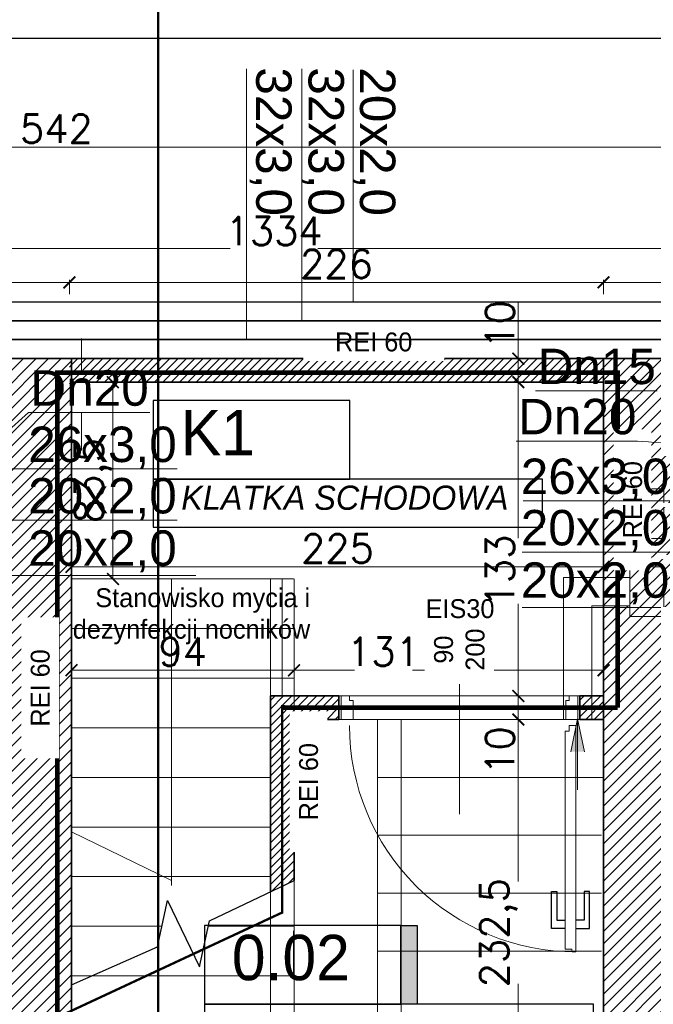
# Model space of a CAD drawing. Header units: millimetres. Extents: x -740 to 33545, y -26688 to 22494.
# Tile 133 of 256: x 10258 to 10526, y 10129 to 10546. Entities that reach past the tile are written whole.
import ezdxf
from ezdxf.lldxf.tags import DXFTag

# ---------------------------------------------------------------- set-up
doc = ezdxf.new("R2010")
doc.units = ezdxf.units.MM
doc.header["$MEASUREMENT"] = 0
doc.linetypes.add('ACAD_ISO10W100', pattern=[18, 12, -3, 0, -3])
doc.layers.get('Defpoints').update_dxf_attribs({"color": 252})
for name, color, linetype, lineweight in [('_IS_EKO_Cyrkulacja', 6, 'Continuous', 30), ('_IS_EKO_opis', 7, 'Continuous', 18), ('_IS_EKO_W_Ciepła', 1, 'Continuous', 35), ('_IS_EKO_W_hydrantowa', 96, 'Continuous', 30), ('_IS_EKO_woda_zimna', 5, 'Continuous', 35), ('A_istniejące ściany', 252, 'Continuous', 35), ('A_l.przerywana', 252, 'ICAD_ISO03W100', 9), ('A_opisy', 252, 'Continuous', 15), ('A_projektowane sciany', 252, 'Continuous', 35), ('A_wymiarowanie', 252, 'Continuous', 9), ('A_ściany projektowane', 252, 'Continuous', 35), ('l. przerywana', 252, 'ICAD_ISO03W100', 9), ('l. widokowa', 252, 'Continuous', 15), ('l.przerywana', 252, 'ICAD_ISO03W100', 5), ('l.widokowa', 252, 'Continuous', 15), ('l.wypełnien', 252, 'Continuous', 5), ('mebelki', 252, 'Continuous', 9), ('Nowe_820-G Rysunki Obrazki_Nr_pióra__1', 252, 'Continuous', 13), ('wymiarowanie', 252, 'Continuous', 9)]:
    doc.layers.add(name, color=color, linetype=linetype, lineweight=lineweight)
for name, color, linetype in [('D-opis', 252, 'Continuous'), ('stolarka', 252, 'Continuous'), ('tabelki opis', 252, 'Continuous')]:
    doc.layers.add(name, color=color, linetype=linetype)
doc.styles.add('Arial', font='arial.ttf')
doc.styles.add('ARIALL', font='GOTHIC.TTF', dxfattribs={"height": 40})
doc.styles.add('ROMANS', font='romans')
doc.styles.add('styl2', font='simplex.shx')
tags = doc.linetypes.add('DASH', pattern=[15, 10, -5]).pattern_tags.tags
tags[6:7] = [DXFTag(74, 4), DXFTag(75, 0), DXFTag(340, '0'), DXFTag(46, 0.0), DXFTag(50, 0.0), DXFTag(44, 0.0), DXFTag(45, 0.0)]
tags[4:5] = [DXFTag(74, 4), DXFTag(75, 0), DXFTag(340, '0'), DXFTag(46, 0.0), DXFTag(50, 0.0), DXFTag(44, 0.0), DXFTag(45, 0.0)]
tags = doc.linetypes.add('ICAD_ISO03W100', pattern=[30, 12, -18]).pattern_tags.tags
tags[6:7] = [DXFTag(74, 4), DXFTag(75, 0), DXFTag(340, '0'), DXFTag(46, 1.0), DXFTag(50, 0.0), DXFTag(44, 0.0), DXFTag(45, 0.0)]
tags[4:5] = [DXFTag(74, 4), DXFTag(75, 0), DXFTag(340, '0'), DXFTag(46, 1.0), DXFTag(50, 0.0), DXFTag(44, 0.0), DXFTag(45, 0.0)]
doc.dimstyles.new('Skala 1-50', dxfattribs={"dimtxt": 12, "dimasz": 5, "dimexe": 1, "dimexo": 1, "dimgap": 1.5, "dimtad": 1, "dimdec": 1, "dimrnd": 0.5, "dimtxsty": 'styl2', "dimblk": 'ARCHTICK', "dimcen": 5, "dimadec": 0, "dimazin": 0, "dimtfac": 1, "dimtdec": 1, "dimtmove": 1, "dimatfit": 3, "dimldrblk": 'ARCHTICK', "dimfxl": 0, "dimlwd": -1, "dimlwe": -1, "dimarcsym": 0})

# ---------------------------------------------------------------- blocks, each defined once
blk = doc.blocks.new('_ArchTick')
at = {"color": 0, "linetype": 'ByBlock', "const_width": 0.15}
blk.add_lwpolyline([(-0.5, -0.5), (0.5, 0.5)], dxfattribs=at)
blk = doc.blocks.new('*D2203')
at = {"layer": 'Defpoints', "color": 0}
for p in [(11082.39, 10472.82), (9748.23, 10470.55), (11082.39, 10449.07)]:
    blk.add_point(p, dxfattribs=at)
at = {"layer": 'wymiarowanie', "color": 0}
for p, q in [((9748.23, 10454.07), (9748.23, 10448.07)), ((11082.39, 10454.07), (11082.39, 10448.07)), ((9748.23, 10449.07), (10346.75, 10449.07)), ((11082.39, 10449.07), (10383.94, 10449.07))]:
    blk.add_line(p, q, dxfattribs=at)
at = {"layer": 'wymiarowanie', "color": 0, "xscale": 5, "yscale": 5, "zscale": 5, "rotation": 180}
blk.add_blockref('_ArchTick', (9748.23, 10449.07), dxfattribs=at)
at = {"layer": 'wymiarowanie', "color": 0, "xscale": 5, "yscale": 5, "zscale": 5}
blk.add_blockref('_ArchTick', (11082.39, 10449.07), dxfattribs=at)
at = {"layer": 'wymiarowanie', "color": 0, "insert": (10365.34, 10456.46), "char_height": 12, "attachment_point": 5, "style": 'styl2'}
blk.add_mtext('1334', dxfattribs=at)
blk = doc.blocks.new('*D2224')
at = {"layer": 'Defpoints', "color": 0}
for p in [(10468.72, 10249.75), (10494.8, 10249.75), (10504.8, 10017.29)]:
    blk.add_point(p, dxfattribs=at)
at = {"layer": 'wymiarowanie', "color": 0}
for p, q in [((10473.72, 10249.75), (10467.72, 10249.75)), ((10468.72, 10249.75), (10468.72, 10181.23)), ((10468.72, 10017.29), (10468.72, 10137.83)), ((10473.72, 10017.29), (10467.72, 10017.29))]:
    blk.add_line(p, q, dxfattribs=at)
at = {"layer": 'wymiarowanie', "color": 0, "xscale": 5, "yscale": 5, "zscale": 5}
for p, rotation in [((10468.72, 10249.75), 90), ((10468.72, 10017.29), 270)]:
    blk.add_blockref('_ArchTick', p, dxfattribs=dict(at, rotation=rotation))
at = {"layer": 'wymiarowanie', "color": 0, "insert": (10460.38, 10159.53), "char_height": 12, "attachment_point": 5, "rotation": 90, "style": 'styl2'}
blk.add_mtext('232,5', dxfattribs=at)
blk = doc.blocks.new('*D2490')
at = {"layer": 'Defpoints', "color": 0}
for p in [(10303.42, 10392.52), (10297.14, 10309.25), (10303.42, 10309.25)]:
    blk.add_point(p, dxfattribs=at)
at = {"layer": 'wymiarowanie', "color": 0}
for p, q in [((10302.14, 10392.52), (10296.14, 10392.52)), ((10297.14, 10392.52), (10297.14, 10309.25)), ((10302.14, 10309.25), (10296.14, 10309.25))]:
    blk.add_line(p, q, dxfattribs=at)
at = {"layer": 'wymiarowanie', "color": 0, "xscale": 5, "yscale": 5, "zscale": 5}
for p, rotation in [((10297.14, 10392.52), 90), ((10297.14, 10309.25), 270)]:
    blk.add_blockref('_ArchTick', p, dxfattribs=dict(at, rotation=rotation))
at = {"layer": 'wymiarowanie', "color": 0, "insert": (10288.79, 10350.89), "char_height": 12, "attachment_point": 5, "rotation": 90, "style": 'styl2'}
blk.add_mtext('83,5', dxfattribs=at)
blk = doc.blocks.new('*D2491')
at = {"layer": 'Defpoints', "color": 0}
for p in [(10279.59, 10267.9), (10373.8, 10270.61), (10373.8, 10267.9)]:
    blk.add_point(p, dxfattribs=at)
at = {"layer": 'wymiarowanie', "color": 0}
for p, q in [((10279.59, 10268.9), (10279.59, 10271.61)), ((10279.59, 10270.61), (10373.8, 10270.61)), ((10373.8, 10268.9), (10373.8, 10271.61))]:
    blk.add_line(p, q, dxfattribs=at)
at = {"layer": 'wymiarowanie', "color": 0, "xscale": 5, "yscale": 5, "zscale": 5, "rotation": 180}
blk.add_blockref('_ArchTick', (10279.59, 10270.61), dxfattribs=at)
at = {"layer": 'wymiarowanie', "color": 0, "xscale": 5, "yscale": 5, "zscale": 5}
blk.add_blockref('_ArchTick', (10373.8, 10270.61), dxfattribs=at)
at = {"layer": 'wymiarowanie', "color": 0, "insert": (10326.69, 10278.41), "char_height": 12, "attachment_point": 5, "style": 'styl2'}
blk.add_mtext('94', dxfattribs=at)
blk = doc.blocks.new('*D2492')
at = {"layer": 'Defpoints', "color": 0}
for p in [(10504.8, 10283.94), (10373.8, 10267.9), (10504.8, 10270.61)]:
    blk.add_point(p, dxfattribs=at)
at = {"layer": 'wymiarowanie', "color": 0}
for p, q in [((10504.8, 10275.61), (10504.8, 10269.61)), ((10373.8, 10268.9), (10373.8, 10271.61)), ((10373.8, 10270.61), (10399.34, 10270.61)), ((10504.8, 10270.61), (10423.91, 10270.61))]:
    blk.add_line(p, q, dxfattribs=at)
at = {"layer": 'wymiarowanie', "color": 0, "xscale": 5, "yscale": 5, "zscale": 5, "rotation": 180}
blk.add_blockref('_ArchTick', (10373.8, 10270.61), dxfattribs=at)
at = {"layer": 'wymiarowanie', "color": 0, "xscale": 5, "yscale": 5, "zscale": 5}
blk.add_blockref('_ArchTick', (10504.8, 10270.61), dxfattribs=at)
at = {"layer": 'wymiarowanie', "color": 0, "insert": (10411.63, 10278.41), "char_height": 12, "attachment_point": 5, "style": 'styl2'}
blk.add_mtext('131', dxfattribs=at)
blk = doc.blocks.new('*D2493')
at = {"layer": 'Defpoints', "color": 0}
for p in [(10468.72, 10259.75), (10494.8, 10259.75), (10494.8, 10249.75)]:
    blk.add_point(p, dxfattribs=at)
at = {"layer": 'wymiarowanie', "color": 0}
for p, q in [((10473.72, 10259.75), (10467.72, 10259.75)), ((10468.72, 10249.75), (10468.72, 10259.75)), ((10473.72, 10249.75), (10467.72, 10249.75))]:
    blk.add_line(p, q, dxfattribs=at)
at = {"layer": 'wymiarowanie', "color": 0, "xscale": 5, "yscale": 5, "zscale": 5}
for p, rotation in [((10468.72, 10259.75), 90), ((10468.72, 10249.75), 270)]:
    blk.add_blockref('_ArchTick', p, dxfattribs=dict(at, rotation=rotation))
at = {"layer": 'wymiarowanie', "color": 0, "insert": (10460.92, 10236.61), "char_height": 12, "attachment_point": 5, "rotation": 90, "style": 'styl2'}
blk.add_mtext('10', dxfattribs=at)
blk = doc.blocks.new('*D2494')
at = {"layer": 'Defpoints', "color": 0}
for p in [(10468.72, 10392.52), (10504.8, 10392.52), (10494.8, 10259.75)]:
    blk.add_point(p, dxfattribs=at)
at = {"layer": 'wymiarowanie', "color": 0}
for p, q in [((10473.72, 10392.52), (10467.72, 10392.52)), ((10468.72, 10392.52), (10468.72, 10326.49)), ((10468.72, 10259.75), (10468.72, 10298.76)), ((10473.72, 10259.75), (10467.72, 10259.75))]:
    blk.add_line(p, q, dxfattribs=at)
at = {"layer": 'wymiarowanie', "color": 0, "xscale": 5, "yscale": 5, "zscale": 5}
for p, rotation in [((10468.72, 10392.52), 90), ((10468.72, 10259.75), 270)]:
    blk.add_blockref('_ArchTick', p, dxfattribs=dict(at, rotation=rotation))
at = {"layer": 'wymiarowanie', "color": 0, "insert": (10460.92, 10312.62), "char_height": 12, "attachment_point": 5, "rotation": 90, "style": 'styl2'}
blk.add_mtext('133', dxfattribs=at)
blk = doc.blocks.new('*D2495')
at = {"layer": 'Defpoints', "color": 0}
for p in [(10468.72, 10402.52), (10504.8, 10402.52), (10504.8, 10392.52)]:
    blk.add_point(p, dxfattribs=at)
at = {"layer": 'wymiarowanie', "color": 0}
for p, q in [((10468.72, 10402.52), (10468.72, 10426.27)), ((10473.72, 10402.52), (10467.72, 10402.52)), ((10468.72, 10392.52), (10468.72, 10402.52)), ((10473.72, 10392.52), (10467.72, 10392.52))]:
    blk.add_line(p, q, dxfattribs=at)
at = {"layer": 'wymiarowanie', "color": 0, "xscale": 5, "yscale": 5, "zscale": 5}
for p, rotation in [((10468.72, 10402.52), 90), ((10468.72, 10392.52), 270)]:
    blk.add_blockref('_ArchTick', p, dxfattribs=dict(at, rotation=rotation))
at = {"layer": 'wymiarowanie', "color": 0, "insert": (10460.92, 10416.97), "char_height": 12, "attachment_point": 5, "rotation": 90, "style": 'styl2'}
blk.add_mtext('10', dxfattribs=at)
blk = doc.blocks.new('*D2497')
at = {"layer": 'Defpoints', "color": 0}
for p in [(10279.59, 10137.53), (10363.8, 10137.53), (10363.8, 10089.49)]:
    blk.add_point(p, dxfattribs=at)
at = {"layer": 'wymiarowanie', "color": 0}
for p, q in [((10279.59, 10094.49), (10279.59, 10088.49)), ((10363.8, 10094.49), (10363.8, 10088.49)), ((10279.59, 10089.49), (10363.8, 10089.49))]:
    blk.add_line(p, q, dxfattribs=at)
at = {"layer": 'wymiarowanie', "color": 0, "xscale": 5, "yscale": 5, "zscale": 5, "rotation": 180}
blk.add_blockref('_ArchTick', (10279.59, 10089.49), dxfattribs=at)
at = {"layer": 'wymiarowanie', "color": 0, "xscale": 5, "yscale": 5, "zscale": 5}
blk.add_blockref('_ArchTick', (10363.8, 10089.49), dxfattribs=at)
at = {"layer": 'wymiarowanie', "color": 0, "insert": (10321.69, 10097.29), "char_height": 12, "attachment_point": 5, "style": 'styl2'}
blk.add_mtext('84', dxfattribs=at)
blk = doc.blocks.new('*D2498')
at = {"layer": 'Defpoints', "color": 0}
for p in [(10363.8, 10137.53), (10373.8, 10109.04), (10373.8, 10089.49)]:
    blk.add_point(p, dxfattribs=at)
at = {"layer": 'wymiarowanie', "color": 0}
for p, q in [((10363.8, 10094.49), (10363.8, 10088.49)), ((10373.8, 10094.49), (10373.8, 10088.49)), ((10363.8, 10089.49), (10373.8, 10089.49))]:
    blk.add_line(p, q, dxfattribs=at)
at = {"layer": 'wymiarowanie', "color": 0, "xscale": 5, "yscale": 5, "zscale": 5, "rotation": 180}
blk.add_blockref('_ArchTick', (10363.8, 10089.49), dxfattribs=at)
at = {"layer": 'wymiarowanie', "color": 0, "xscale": 5, "yscale": 5, "zscale": 5}
blk.add_blockref('_ArchTick', (10373.8, 10089.49), dxfattribs=at)
at = {"layer": 'wymiarowanie', "color": 0, "insert": (10387.88, 10097.29), "char_height": 12, "attachment_point": 5, "style": 'styl2'}
blk.add_mtext('10', dxfattribs=at)
blk = doc.blocks.new('*D2588')
at = {"layer": 'Defpoints', "color": 0}
for p in [(10544.19, 10535.46), (10002.23, 10529.46), (10544.19, 10492)]:
    blk.add_point(p, dxfattribs=at)
at = {"layer": 'wymiarowanie', "color": 0}
for p, q in [((10002.23, 10497), (10002.23, 10491)), ((10544.19, 10497), (10544.19, 10491)), ((10002.23, 10492), (10544.19, 10492))]:
    blk.add_line(p, q, dxfattribs=at)
at = {"layer": 'wymiarowanie', "color": 0, "xscale": 5, "yscale": 5, "zscale": 5, "rotation": 180}
blk.add_blockref('_ArchTick', (10002.23, 10492), dxfattribs=at)
at = {"layer": 'wymiarowanie', "color": 0, "xscale": 5, "yscale": 5, "zscale": 5}
blk.add_blockref('_ArchTick', (10544.19, 10492), dxfattribs=at)
at = {"layer": 'wymiarowanie', "color": 0, "insert": (10273.21, 10499.8), "char_height": 12, "attachment_point": 5, "style": 'styl2'}
blk.add_mtext('542', dxfattribs=at)
blk = doc.blocks.new('*D2612')
at = {"layer": 'Defpoints', "color": 0}
for p in [(10278.74, 10434.77), (10179.68, 10402.52), (10278.74, 10402.52)]:
    blk.add_point(p, dxfattribs=at)
at = {"layer": 'wymiarowanie', "color": 0}
for p, q in [((10179.68, 10429.77), (10179.68, 10435.77)), ((10179.68, 10434.77), (10278.74, 10434.77)), ((10278.74, 10429.77), (10278.74, 10435.77))]:
    blk.add_line(p, q, dxfattribs=at)
at = {"layer": 'wymiarowanie', "color": 0, "xscale": 5, "yscale": 5, "zscale": 5, "rotation": 180}
blk.add_blockref('_ArchTick', (10179.68, 10434.77), dxfattribs=at)
at = {"layer": 'wymiarowanie', "color": 0, "xscale": 5, "yscale": 5, "zscale": 5}
blk.add_blockref('_ArchTick', (10278.74, 10434.77), dxfattribs=at)
at = {"layer": 'wymiarowanie', "color": 0, "insert": (10229.21, 10442.57), "char_height": 12, "attachment_point": 5, "style": 'styl2'}
blk.add_mtext('99', dxfattribs=at)
blk = doc.blocks.new('*D2613')
at = {"layer": 'Defpoints', "color": 0}
for p in [(10504.8, 10434.77), (10278.74, 10402.52), (10504.8, 10402.52)]:
    blk.add_point(p, dxfattribs=at)
at = {"layer": 'wymiarowanie', "color": 0}
for p, q in [((10278.74, 10429.77), (10278.74, 10435.77)), ((10278.74, 10434.77), (10504.8, 10434.77)), ((10504.8, 10429.77), (10504.8, 10435.77))]:
    blk.add_line(p, q, dxfattribs=at)
at = {"layer": 'wymiarowanie', "color": 0, "xscale": 5, "yscale": 5, "zscale": 5, "rotation": 180}
blk.add_blockref('_ArchTick', (10278.74, 10434.77), dxfattribs=at)
at = {"layer": 'wymiarowanie', "color": 0, "xscale": 5, "yscale": 5, "zscale": 5}
blk.add_blockref('_ArchTick', (10504.8, 10434.77), dxfattribs=at)
at = {"layer": 'wymiarowanie', "color": 0, "insert": (10391.77, 10442.57), "char_height": 12, "attachment_point": 5, "style": 'styl2'}
blk.add_mtext('226', dxfattribs=at)
blk = doc.blocks.new('*D2614')
at = {"layer": 'Defpoints', "color": 0}
for p in [(10636.35, 10434.77), (10504.8, 10402.52), (10636.35, 10402.52)]:
    blk.add_point(p, dxfattribs=at)
at = {"layer": 'wymiarowanie', "color": 0}
for p, q in [((10504.8, 10429.77), (10504.8, 10435.77)), ((10504.8, 10434.77), (10636.35, 10434.77)), ((10636.35, 10429.77), (10636.35, 10435.77))]:
    blk.add_line(p, q, dxfattribs=at)
at = {"layer": 'wymiarowanie', "color": 0, "xscale": 5, "yscale": 5, "zscale": 5, "rotation": 180}
blk.add_blockref('_ArchTick', (10504.8, 10434.77), dxfattribs=at)
at = {"layer": 'wymiarowanie', "color": 0, "xscale": 5, "yscale": 5, "zscale": 5}
blk.add_blockref('_ArchTick', (10636.35, 10434.77), dxfattribs=at)
at = {"layer": 'wymiarowanie', "color": 0, "insert": (10570.58, 10443.11), "char_height": 12, "attachment_point": 5, "style": 'styl2'}
blk.add_mtext('131,5', dxfattribs=at)
blk = doc.blocks.new('*D2633')
at = {"layer": 'Defpoints', "color": 0}
for p in [(10504.8, 10314.33), (10279.59, 10301.84), (10504.8, 10274.07)]:
    blk.add_point(p, dxfattribs=at)
at = {"layer": 'wymiarowanie', "color": 0}
for p, q in [((10279.59, 10309.33), (10279.59, 10315.33)), ((10279.59, 10314.33), (10504.8, 10314.33)), ((10504.8, 10309.33), (10504.8, 10315.33))]:
    blk.add_line(p, q, dxfattribs=at)
at = {"layer": 'wymiarowanie', "color": 0, "xscale": 5, "yscale": 5, "zscale": 5, "rotation": 180}
blk.add_blockref('_ArchTick', (10279.59, 10314.33), dxfattribs=at)
at = {"layer": 'wymiarowanie', "color": 0, "xscale": 5, "yscale": 5, "zscale": 5}
blk.add_blockref('_ArchTick', (10504.8, 10314.33), dxfattribs=at)
at = {"layer": 'wymiarowanie', "color": 0, "insert": (10392.19, 10322.13), "char_height": 12, "attachment_point": 5, "style": 'styl2'}
blk.add_mtext('225', dxfattribs=at)
blk = doc.blocks.new('*D2762')
at = {"layer": 'Defpoints', "color": 0}
for p in [(10280.43, 10564.52), (10241.04, 10552.52), (10270.21, 10552.52)]:
    blk.add_point(p, dxfattribs=at)
at = {"layer": 'wymiarowanie', "color": 0}
for p, q in [((10246.04, 10564.52), (10240.04, 10564.52)), ((10241.04, 10564.52), (10241.04, 10552.52)), ((10246.04, 10552.52), (10240.04, 10552.52))]:
    blk.add_line(p, q, dxfattribs=at)
at = {"layer": 'wymiarowanie', "color": 0, "xscale": 5, "yscale": 5, "zscale": 5}
for p, rotation in [((10241.04, 10564.52), 90), ((10241.04, 10552.52), 270)]:
    blk.add_blockref('_ArchTick', p, dxfattribs=dict(at, rotation=rotation))
at = {"layer": 'wymiarowanie', "color": 0, "insert": (10233.39, 10542.33), "char_height": 12, "attachment_point": 5, "rotation": 90, "style": 'styl2'}
blk.add_mtext('12', dxfattribs=at)
blk = doc.blocks.new('*D2763')
at = {"layer": 'Defpoints', "color": 0}
for p in [(10270.21, 10552.52), (10241.04, 10402.52), (10263.5, 10402.52)]:
    blk.add_point(p, dxfattribs=at)
at = {"layer": 'wymiarowanie', "color": 0}
for p, q in [((10246.04, 10552.52), (10240.04, 10552.52)), ((10241.04, 10552.52), (10241.04, 10402.52)), ((10246.04, 10402.52), (10240.04, 10402.52))]:
    blk.add_line(p, q, dxfattribs=at)
at = {"layer": 'wymiarowanie', "color": 0, "xscale": 5, "yscale": 5, "zscale": 5}
for p, rotation in [((10241.04, 10552.52), 90), ((10241.04, 10402.52), 270)]:
    blk.add_blockref('_ArchTick', p, dxfattribs=dict(at, rotation=rotation))
at = {"layer": 'wymiarowanie', "color": 0, "insert": (10233.24, 10477.52), "char_height": 12, "attachment_point": 5, "rotation": 90, "style": 'styl2'}
blk.add_mtext('150', dxfattribs=at)

msp = doc.modelspace()

# ---------------------------------------------------------------- hatches: boundary and pattern name
at = {"layer": 'l.wypełnien'}
h = msp.add_hatch(dxfattribs=at)
h.set_pattern_fill('ANSI31', color=256, scale=30, style=0)
h.paths.add_polyline_path([(10179.68, 10402.52), (10279.59, 10402.52), (10279.59, 10396.52), (10273.59, 10396.52), (10273.59, 10123.69), (10279.59, 10126.48), (10279.59, 10017.29), (10316.23, 10017.29), (10316.23, 9992.74), (10279.59, 9992.74), (10279.59, 9927.76), (10254.19, 9927.76), (10254.19, 10359.34), (10179.68, 10359.34)])
h.paths.add_polyline_path([(10260.11, 10246.37), (10272.71, 10246.37), (10272.71, 10279.87), (10260.11, 10279.87)], flags=24)
h.paths.add_polyline_path([(10504.8, 10309.84), (10504.8, 10297.84), (10504.8, 10254.75), (10504.8, 10017.29), (10504.8, 9992.74), (10504.8, 9927.76), (10529.35, 9927.76), (10529.35, 10281.34), (10542.35, 10281.34), (10542.35, 10359.34), (10636.35, 10359.34), (10635.51, 10402.52), (10504.8, 10402.52), (10504.8, 10396.52)])
h.paths.add_polyline_path([(10504.8, 10396.52), (10510.8, 10396.52), (10510.8, 10309.84), (10504.8, 10309.84)], flags=16)
h.paths.add_polyline_path([(10504.8, 10392.52), (10504.8, 10309.84), (10510.8, 10309.84), (10510.8, 10396.52), (10504.8, 10396.52)], flags=0)
h.paths.add_polyline_path([(10515.95, 10326.34), (10515.95, 10347.34), (10530.35, 10347.34), (10530.35, 10326.34)], flags=16)
h.paths.add_polyline_path([(10515.95, 10347.34), (10515.95, 10326.34), (10530.35, 10326.34), (10530.35, 10347.34)], flags=0)
h.paths.add_polyline_path([(10515.95, 10297.84), (10515.95, 10293.34), (10530.35, 10293.34), (10530.35, 10314.34), (10515.95, 10314.34), (10515.95, 10309.84)], flags=16)
h.paths.add_polyline_path([(10515.95, 10297.84), (10515.95, 10309.84), (10515.95, 10314.34), (10530.35, 10314.34), (10530.35, 10293.34), (10515.95, 10293.34)], flags=0)
h.paths.add_polyline_path([(10504.8, 10254.75), (10504.8, 10297.84), (10510.8, 10297.84), (10510.8, 10254.75)], flags=16)
h.paths.add_polyline_path([(10510.8, 10254.75), (10510.8, 10297.84), (10504.8, 10297.84), (10504.8, 10259.75), (10504.8, 10254.75)], flags=0)
h.paths.add_polyline_path([(10504.8, 10297.84), (10510.8, 10297.84), (10510.8, 10309.84), (10504.8, 10309.84)], flags=16)
h.paths.add_polyline_path([(10504.8, 10309.84), (10510.8, 10309.84), (10510.8, 10297.84), (10504.8, 10297.84)], flags=0)
h.paths.add_polyline_path([(10510.8, 10309.84), (10515.95, 10309.84), (10515.95, 10297.84), (10510.8, 10297.84)], flags=16)
h.paths.add_polyline_path([(10510.84, 10326.02), (10523.45, 10326.02), (10523.45, 10359.52), (10510.84, 10359.52)], flags=8)
h.paths.add_polyline_path([(10510.84, 10326.02), (10523.45, 10326.02), (10523.45, 10359.52), (10510.84, 10359.52)], flags=8)
h.paths.add_polyline_path([(9506.72, 10359.34), (9506.72, 10402.52), (9858.19, 10402.52), (9858.19, 10359.34)])
h.paths.add_polyline_path([(10000.19, 10359.34), (10089.09, 10359.34), (10089.09, 10402.52), (10000.19, 10402.52)])
h.paths.add_polyline_path([(10273.59, 10123.69), (10273.59, 10396.52), (10279.59, 10396.52), (10279.59, 10359.34), (10279.59, 10126.48)])
h.paths.add_polyline_path([(10372.72, 9992.74), (10372.72, 10017.29), (10316.23, 10017.29), (10316.23, 9992.74)])
h.paths.add_polyline_path([(9858.19, 10359.34), (9858.19, 10402.52), (9878.19, 10402.52), (9878.19, 10359.34)])
h.paths.add_polyline_path([(10000.19, 10359.34), (10000.19, 10402.52), (9980.19, 10402.52), (9980.19, 10359.34)])
h.paths.add_polyline_path([(10279.59, 9907.76), (10279.59, 9927.76), (10254.19, 9927.76), (10254.19, 9907.76)])
h.paths.add_polyline_path([(10529.35, 9907.76), (10529.35, 9927.76), (10504.8, 9927.76), (10504.8, 9907.76)])
h.paths.add_polyline_path([(10494.8, 10017.29), (10494.8, 9992.74), (10504.8, 9992.74), (10504.8, 10017.29)])
h = msp.add_hatch(dxfattribs=at)
h.set_pattern_fill('ANSI31', color=256, scale=20, style=0)
h.paths.add_polyline_path([(10089.09, 10402.52), (10179.68, 10402.52), (10179.68, 10359.34), (10089.09, 10359.34)])
h.paths.add_polyline_path([(10279.59, 10390.52), (10278.74, 10390.52), (10278.74, 10402.52), (10279.59, 10402.52)])
h = msp.add_hatch(dxfattribs=at)
h.set_pattern_fill('ANSI31', color=256, scale=20, style=0)
h.paths.add_polyline_path([(10504.8, 10392.52), (10316.23, 10392.52), (10316.23, 10402.52), (10504.8, 10402.52)])
h.paths.add_polyline_path([(10316.23, 10392.52), (10279.59, 10392.52), (10279.59, 10402.52), (10316.23, 10402.52)])
h = msp.add_hatch(dxfattribs=at)
h.set_pattern_fill('ANSI31', color=256, scale=20, style=0)
h.paths.add_polyline_path([(10363.8, 10176.82), (10363.8, 10259.75), (10373.8, 10259.75), (10373.8, 10254.82), (10368.8, 10254.83), (10368.8, 10179.19)])
h.paths.add_polyline_path([(10373.8, 10181.56), (10373.8, 10254.82), (10368.8, 10254.83), (10368.8, 10179.19)])
h.paths.add_polyline_path([(10373.8, 10249.75), (10392.8, 10249.75), (10392.8, 10254.81), (10373.8, 10254.82)])
h.paths.add_polyline_path([(10373.8, 10254.82), (10392.8, 10254.81), (10392.8, 10259.75), (10373.8, 10259.75)])
h.paths.add_polyline_path([(10504.8, 10254.75), (10504.8, 10259.75), (10494.8, 10259.75), (10494.8, 10254.75)])
h.paths.add_polyline_path([(10494.8, 10249.75), (10504.8, 10249.75), (10504.8, 10254.75), (10494.8, 10254.75)])
at = {"layer": 'tabelki opis'}
msp.add_hatch(color=256, dxfattribs=at).paths.add_polyline_path([(10425.97, 10129.32), (10425.97, 10162.58), (10419.01, 10162.58), (10419.01, 10129.32)])
at = {"layer": 'wymiarowanie'}
h = msp.add_hatch(color=256, dxfattribs=at)
h.paths.add_polyline_path([(10493.8, 10250.02), (10490.9, 10236.12), (10493.8, 10236.12)])
h.paths.add_polyline_path([(10496.7, 10236.12), (10493.8, 10250.02), (10493.8, 10236.12)])

# ---------------------------------------------------------------- linework, layer by layer
at = {"layer": '_IS_EKO_Cyrkulacja'}
msp.add_line((10230.19, 10426.5), (11369.42, 10426.5), dxfattribs=at)
at = {"layer": '_IS_EKO_opis'}
for p, q in [((10353.64, 10410.52), (10353.64, 10525.19)), ((10398.8, 10524.69), (10398.8, 10426.5)), ((10527.43, 10388.82), (10476.01, 10388.82)), ((10261.38, 10379.69), (10254.32, 10373.31)), ((10312.79, 10379.69), (10261.38, 10379.69)), ((10246.19, 10355.84), (10324.29, 10355.84)), ((10324.29, 10334.13), (10237.68, 10334.13)), ((10332.29, 10310.68), (10230.19, 10310.68)), ((10564.95, 10297.15), (10470.34, 10297.15))]:
    msp.add_line(p, q, dxfattribs=at)
at = {"layer": '_IS_EKO_W_hydrantowa'}
msp.add_line((9855.77, 10538.08, -8), (11102.83, 10538.08, -8), dxfattribs=at)
at = {"layer": 'A_istniejące ściany'}
for points in [[(10279.59, 10402.52), (10179.68, 10402.52)], [(10279.59, 10359.34), (10279.59, 10402.52)], [(10279.59, 10402.52), (10279.59, 10245.89)], [(10504.8, 10402.52), (10504.8, 10017.29)], [(10635.51, 10402.52), (10504.8, 10402.52)], [(10279.59, 10017.29), (10279.59, 10359.34)]]:
    msp.add_lwpolyline(points, dxfattribs=at)
at = {"layer": 'A_l.przerywana', "ltscale": 0.3}
msp.add_lwpolyline([(10494.8, 10249.75), (10392.8, 10249.75)], dxfattribs=at)
at = {"layer": 'A_opisy', "ltscale": 0.3}
for points in [[(10443.8, 10290.75), (10443.8, 10264.75), (10430.8, 10264.75), (10430.8, 10290.75)], [(10456.8, 10290.75), (10456.8, 10264.75), (10443.8, 10264.75), (10443.8, 10290.75)]]:
    msp.add_lwpolyline(points, close=True, dxfattribs=at)
at = {"layer": 'A_projektowane sciany'}
for p, q in [((10279.59, 10402.52), (10504.8, 10402.52)), ((10279.59, 10392.52), (10504.8, 10392.52))]:
    msp.add_line(p, q, dxfattribs=at)
at = {"layer": 'A_wymiarowanie', "linetype": 'Continuous', "lineweight": 30}
for points in [[(10338.01, 10164.62), (10373.8, 10181.56)], [(10315.99, 10153.62), (10320.23, 10173.09)], [(10320.23, 10173.09), (10333.77, 10145.15)], [(10333.77, 10145.15), (10338.01, 10164.62)], [(10279.59, 10137.53), (10315.99, 10153.62)]]:
    msp.add_lwpolyline(points, dxfattribs=at)
at = {"layer": 'A_ściany projektowane'}
for p, q in [((10363.8, 10259.83), (10363.8, 10176.82)), ((10392.8, 10259.75), (10363.8, 10259.75)), ((10392.8, 10259.75), (10392.8, 10249.75)), ((10504.8, 10259.75), (10494.8, 10259.75)), ((10494.8, 10259.75), (10494.8, 10249.75)), ((10373.8, 10249.75), (10373.8, 10181.56)), ((10392.8, 10249.75), (10373.8, 10249.75)), ((10504.8, 10249.75), (10494.8, 10249.75))]:
    msp.add_line(p, q, dxfattribs=at)
at = {"layer": 'A_ściany projektowane', "ltscale": 0.3}
for points in [[(10392.8, 10249.75), (10392.8, 10259.75)], [(10494.8, 10249.75), (10494.8, 10259.75)], [(10494.8, 10259.75), (10494.8, 10249.75)]]:
    msp.add_lwpolyline(points, dxfattribs=at)
at = {"layer": 'D-opis', "linetype": 'DASH', "lineweight": 0, "ltscale": 2.5, "const_width": 1}
msp.add_lwpolyline([(10316.23, 9432.01), (10316.23, 10977.35)], dxfattribs=at)
at = {"layer": 'l. widokowa', "ltscale": 0.3}
for p, q in [((10279.59, 10309.25), (10373.57, 10309.25)), ((10279.59, 10288.25), (10373.57, 10288.25)), ((10279.59, 10267.25), (10373.57, 10267.25)), ((10279.59, 10246.25), (10363.8, 10246.25)), ((10279.59, 10225.25), (10363.8, 10225.25)), ((10279.59, 10204.25), (10363.8, 10204.25)), ((10279.59, 10183.25), (10363.8, 10183.25)), ((10279.59, 10162.25), (10317.87, 10162.25))]:
    msp.add_line(p, q, dxfattribs=at)
at = {"layer": 'l.przerywana', "ltscale": 0.3}
for p, q in [((10530.35, 10326.34), (10515.95, 10326.34)), ((10530.35, 10314.34), (10515.95, 10314.34)), ((10515.95, 10309.84), (10487.8, 10309.84)), ((10515.95, 10309.84), (10487.8, 10309.84)), ((10515.95, 10309.84), (10487.8, 10309.84)), ((10279.59, 10309.25), (10279.59, 10253.51)), ((10515.95, 10297.84), (10499.8, 10297.84)), ((10409.13, 10249.75), (10409.13, 10078.25)), ((10373.8, 10078.25), (10373.8, 10181.56)), ((10337.49, 10162.25), (10373.57, 10162.25)), ((10279.59, 10141.25), (10373.57, 10141.25))]:
    msp.add_line(p, q, dxfattribs=at)
for points in [[(10515.95, 10326.34), (10515.95, 10347.34), (10530.35, 10347.34), (10530.35, 10326.34)], [(10530.35, 10314.34), (10530.35, 10293.34), (10515.95, 10293.34), (10515.95, 10314.34)], [(10487.8, 10309.84), (10487.8, 10249.75)], [(10499.8, 10297.84), (10499.8, 10249.75)], [(10409.13, 10249.75), (10504.8, 10249.75)], [(10409.13, 10225.25), (10504.8, 10225.25)], [(10409.13, 10200.75), (10503.95, 10200.75)], [(10409.13, 10176.25), (10503.95, 10176.25)], [(10409.13, 10151.75), (10503.95, 10151.75)]]:
    msp.add_lwpolyline(points, dxfattribs=at)
at = {"layer": 'l.widokowa'}
for p, q in [((10363.8, 10309.25), (10363.8, 10176.82)), ((10368.8, 10309.25), (10368.8, 10259.75)), ((10373.8, 10309.25), (10373.8, 10181.56))]:
    msp.add_line(p, q, dxfattribs=at)
at = {"layer": 'l.wypełnien', "linetype": 'ACAD_ISO10W100', "const_width": 2}
msp.add_lwpolyline([(10273.59, 10123.69), (10273.59, 10396.52), (10510.8, 10396.52), (10510.8, 10254.75)], dxfattribs=at)
at = {"layer": 'l.wypełnien', "linetype": 'ACAD_ISO10W100', "elevation": 2}
msp.add_lwpolyline([(10510.8, 10254.75, 2, 2, 0), (10368.8, 10254.83, 1, 1, 0), (10368.8, 10168.07, 1, 1, 0), (10273.59, 10123.69, 0, 0, 0)], format="xyseb", dxfattribs=at)
at = {"layer": 'mebelki'}
for points in [[(10398.85, 10257.78), (10397.33, 10257.78), (10397.33, 10259.75), (10393.8, 10259.75), (10393.8, 10249.75)], [(10488.8, 10257.78), (10490.31, 10257.78), (10490.31, 10259.75), (10493.85, 10259.75), (10493.85, 10249.75)], [(10398.85, 10249.75), (10398.85, 10257.78)], [(10488.8, 10249.75), (10488.8, 10257.78)]]:
    msp.add_lwpolyline(points, dxfattribs=at)
at = {"layer": 'Nowe_820-G Rysunki Obrazki_Nr_pióra__1', "linetype": 'Continuous', "lineweight": 13}
for points in [[(10283.82, 10410.99), (10283.82, 10395.75)], [(10273.66, 10402.52), (10263.5, 10402.52)], [(10273.66, 10402.52), (10283.82, 10402.52)], [(10374.41, 10402.52), (10279.59, 10402.52)], [(10299.06, 10402.52), (10279.59, 10402.52)], [(10279.59, 10402.52), (10283.82, 10402.52)], [(10280.43, 10402.52), (10283.82, 10402.52)], [(10280.43, 10402.52), (10283.82, 10402.52)], [(10280.43, 10402.52), (10283.82, 10402.52)], [(10280.43, 10402.52), (10283.82, 10402.52)], [(10338.85, 10402.52), (10315.15, 10402.52)], [(10374.41, 10402.52), (10354.94, 10402.52)], [(10370.18, 10402.52), (10373.57, 10402.52)], [(10370.18, 10402.52), (10373.57, 10402.52)], [(10370.18, 10402.52), (10373.57, 10402.52)], [(10370.18, 10402.52), (10373.57, 10402.52)], [(10370.18, 10402.52), (10373.57, 10402.52)], [(10283.82, 10379.66), (10283.82, 10363.58)], [(10279.59, 10375.43), (10279.59, 10348.34)], [(10279.59, 10348.34), (10279.59, 10321.24)], [(10504.8, 10317.01), (10504.8, 10327.17)], [(10279.59, 10321.24), (10279.59, 10295)], [(10504.8, 10317.01), (10504.8, 10307.7)], [(10279.59, 10295), (10279.59, 10267.9)], [(10279.59, 10267.9), (10279.59, 10245.89)], [(10373.57, 10160.38), (10373.57, 10140.06)], [(10373.57, 10160.38), (10373.57, 10140.06)], [(10373.57, 10160.38), (10373.57, 10140.06)], [(10373.57, 10160.38), (10373.57, 10140.06)], [(10373.57, 10160.38), (10373.57, 10140.9)]]:
    msp.add_lwpolyline(points, dxfattribs=at)
at = {"layer": 'stolarka', "lineweight": 9}
msp.add_lwpolyline([(10490.26, 10247.18), (10493.05, 10247.18), (10493.05, 10151.41), (10491.55, 10151.42), (10491.37, 10152.57), (10488.52, 10152.57), (10488.52, 10244.87), (10490.26, 10244.87), (10490.26, 10247.18)], dxfattribs=at)
at = {"layer": 'stolarka'}
for points in [[(10488.52, 10161.32), (10482.72, 10161.32), (10482.72, 10176.99), (10485.04, 10176.99), (10485.04, 10164.8), (10488.52, 10164.8)], [(10493.05, 10161.32), (10498.85, 10161.32), (10498.85, 10176.99), (10496.53, 10176.99), (10496.53, 10164.8), (10493.05, 10164.8)]]:
    msp.add_lwpolyline(points, dxfattribs=at)
at = {"layer": 'stolarka', "linetype": 'ICAD_ISO03W100', "lineweight": 13, "ltscale": 0.3}
msp.add_arc((10493.05, 10247.18), 95.77, 180.0003, 270.0531, dxfattribs=at)
at = {"layer": 'tabelki opis'}
for points in [[(10397.38, 10384.77), (10314.22, 10384.77), (10314.22, 10351.51), (10397.38, 10351.51), (10397.38, 10384.77)], [(10314.22, 10331.23), (10478.96, 10331.23), (10478.96, 10351.51), (10314.22, 10351.51), (10314.22, 10331.23)], [(10419.01, 10162.58), (10335.85, 10162.58), (10335.85, 10129.32), (10419.01, 10129.32), (10419.01, 10162.58)], [(10335.85, 10109.04), (10500.58, 10109.04), (10500.58, 10129.32), (10335.85, 10129.32), (10335.85, 10109.04)]]:
    msp.add_lwpolyline(points, dxfattribs=at)
msp.add_lwpolyline([(10425.97, 10129.32), (10419.01, 10129.32), (10419.01, 10162.58), (10425.97, 10162.58)], close=True, dxfattribs=at)
at = {"layer": 'wymiarowanie'}
for p, q in [((10322, 10179.54), (10322, 10309.25)), ((10493.8, 10250.02), (10490.9, 10236.12)), ((10493.8, 10250.02), (10496.7, 10236.12)), ((10493.8, 10250.02), (10493.8, 10219.94)), ((10322, 10181.56), (10279.59, 10202.22))]:
    msp.add_line(p, q, dxfattribs=at)

# ---------------------------------------------------------------- texts
at = {"layer": '_IS_EKO_opis', "color": 5, "insert": (10372.77, 10525.78), "char_height": 15, "width": 58.847, "attachment_point": 1, "rotation": 270, "style": 'Arial'}
msp.add_mtext('32x3,0', dxfattribs=at)
at = {"layer": '_IS_EKO_opis', "color": 1, "insert": (10394.93, 10525.78), "char_height": 15, "width": 58.847, "attachment_point": 1, "rotation": 270, "style": 'Arial'}
msp.add_mtext('32x3,0', dxfattribs=at)
at = {"layer": '_IS_EKO_opis', "color": 6, "insert": (10416.68, 10525.78), "char_height": 15, "width": 58.847, "attachment_point": 1, "rotation": 270, "style": 'Arial'}
msp.add_mtext('20x2,0', dxfattribs=at)
at = {"layer": '_IS_EKO_opis', "color": 7, "char_height": 15, "width": 58.847, "attachment_point": 1, "style": 'Arial'}
for s, insert in [('Dn15', (10476.87, 10406.7)), ('Dn20', (10262.23, 10397.56))]:
    msp.add_mtext(s, dxfattribs=dict(at, insert=insert))
at = {"layer": '_IS_EKO_opis', "color": 5, "insert": (10261.26, 10373.72), "char_height": 15, "width": 58.847, "attachment_point": 1, "style": 'Arial'}
msp.add_mtext('26x3,0', dxfattribs=at)
at = {"layer": '_IS_EKO_opis', "color": 1, "insert": (10261.26, 10351.97), "char_height": 15, "width": 58.847, "attachment_point": 1, "style": 'Arial'}
msp.add_mtext('20x2,0', dxfattribs=at)
at = {"layer": '_IS_EKO_opis', "color": 6, "insert": (10261.26, 10329.8), "char_height": 15, "width": 58.847, "attachment_point": 1, "style": 'Arial'}
msp.add_mtext('20x2,0', dxfattribs=at)
at = {"layer": 'A_opisy', "ltscale": 0.3, "insert": (10371.17, 9663.45), "char_height": 10.8, "width": 109.7533, "attachment_point": 1, "rotation": 90, "style": 'ARIALL'}
msp.add_mtext('\\pi43.34766;{\\fArial|b0|i1|c238|p34;120}\\P\\pi29.96106;{\\fArial|b0|i1|c238|p34;210+63}', dxfattribs=at)
at = {"layer": 'tabelki opis', "attachment_point": 1}
for s, insert, char_height, width in [('{\\fCentury Gothic|b0|i0|c238|p34;K1}', (10325.85, 10380.82), 19.2, 56.7), ('\\pi11.84512;{\\fCentury Gothic|b0|i1|c238|p34;KLATKA SCHODOWA}', (10314.22, 10348.75), 10.24, 164.736), ('{\\fCentury Gothic|b0|i0|c238|p34;0.02}', (10347.47, 10158.63), 19.2, 56.7)]:
    msp.add_mtext(s, dxfattribs=dict(at, insert=insert, char_height=char_height, width=width))
at = {"layer": 'wymiarowanie', "insert": (10374.16, 9349.81), "char_height": 15, "width": 167.4466, "attachment_point": 1, "rotation": 90}
msp.add_mtext('\\pi62.25080;{\\fCentury Gothic|b0|i0|c238|p0;5x15}\\P\\pi72.99080;{\\fCentury Gothic|b0|i0|c238|p0;35}', dxfattribs=at)
at = {"layer": 'wymiarowanie', "char_height": 12, "width": 621.5287, "attachment_point": 1}
for s, insert in [('\\pi11.65274;{\\fCentury Gothic|b0|i0|c238|p34;Warstwa tynkarska - wyprawa dekoracyjna z tynku silikonowego o strukturze }\\pi12.21674;{\\fCentury Gothic|b0|i0|c238|p34;baranka o uziarnieniu 1,5 lub 2mm; kolor wg NCS:S1002-G50Y}\\P\\pi419.66474;{\\fCentury Gothic|b0|i0|c238|p34;grubość styropianu 20cm}\\P\\pi621.52874;{\\fCentury Gothic|b0|i0|c238|p34; }', (5416.61, 10370.91)), ('\\pi452.88074;{\\fCentury Gothic|b0|i0|c238|p34;Parapety zewnętrzne}\\P\\pi223.76474;{\\fCentury Gothic|b0|i0|c238|p34; z blachy stalowej powlekanej w kolorze RAL 7016}', (5416.61, 10228.95)), ('\\pi463.76474;{\\fCentury Gothic|b0|i0|c238|p34;Obróbka cokołowa}\\P\\pi223.76474;{\\fCentury Gothic|b0|i0|c238|p34; z blachy stalowej powlekanej w kolorze RAL 7016}', (5416.61, 10130.15))]:
    msp.add_mtext(s, dxfattribs=dict(at, insert=insert))
at = {"layer": 'wymiarowanie', "linetype": 'Continuous', "insert": (10380.64, 10328.65), "char_height": 14, "width": 327.6277, "attachment_point": 3, "style": 'ROMANS'}
msp.add_mtext('\\pi115.27209;{\\Fsimplex8;\\T0.75000;}\\P{\\fCentury Gothic|b0|i0|c238|p0;\\H0.57143x;Stanowisko mycia i }\\P{\\fCentury Gothic|b0|i0|c238|p0;\\H0.57143x;dezynfekcji nocników}', dxfattribs=at)

# ---------------------------------------------------------------- dimensions: what is measured, and where the dimension line sits
at = {"layer": 'wymiarowanie'}
for base, p1, p2, picture, middle in [((10241.04, 10552.52), (10280.43, 10564.52), (10270.21, 10552.52), '*D2762', (10241.04, 10542.33)), ((10468.72, 10402.52), (10504.8, 10392.52), (10504.8, 10402.52), '*D2495', (10466.46, 10416.97)), ((10468.72, 10249.75), (10504.8, 10017.29), (10494.8, 10249.75), '*D2224', (10468.72, 10159.53))]:
    dim = msp.add_linear_dim(base=base, p1=p1, p2=p2, angle=90, dimstyle='Skala 1-50', dxfattribs=at)
    dim.commit()
    dim.dimension.update_dxf_attribs({"geometry": picture, "text_midpoint": middle, "dimtype": 160})
for base, p1, p2, picture, middle in [((10241.04, 10402.52), (10270.21, 10552.52), (10263.5, 10402.52), '*D2763', (10233.24, 10477.52)), ((10297.14, 10309.25), (10303.42, 10392.52), (10303.42, 10309.25), '*D2490', (10288.79, 10350.89))]:
    dim = msp.add_linear_dim(base=base, p1=p1, p2=p2, angle=90, dimstyle='Skala 1-50', dxfattribs=at)
    dim.commit()
    dim.dimension.update_dxf_attribs({"geometry": picture, "text_midpoint": middle})
for base, p1, p2, picture, middle in [((10544.19, 10492), (10002.23, 10529.46), (10544.19, 10535.46), '*D2588', (10273.21, 10499.8)), ((10278.74, 10434.77), (10179.68, 10402.52), (10278.74, 10402.52), '*D2612', (10229.21, 10442.57)), ((10636.3521, 10434.7669), (10504.7988, 10402.5229), (10636.3521, 10402.5229), '*D2614', (10570.5755, 10443.1129)), ((10373.8, 10270.61), (10279.59, 10267.9), (10373.8, 10267.9), '*D2491', (10326.69, 10278.41)), ((10363.8, 10089.49), (10279.59, 10137.53), (10363.8, 10137.53), '*D2497', (10321.69, 10097.29))]:
    dim = msp.add_linear_dim(base=base, p1=p1, p2=p2, dimstyle='Skala 1-50', dxfattribs=at)
    dim.commit()
    dim.dimension.update_dxf_attribs({"geometry": picture, "text_midpoint": middle})
for base, p1, p2, picture, middle in [((11082.39, 10449.07), (9748.23, 10470.55), (11082.39, 10472.82), '*D2203', (10365.34, 10448.66)), ((10504.8, 10270.61), (10373.8, 10267.9), (10504.8, 10283.94), '*D2492', (10411.63, 10270.61)), ((10373.8, 10089.49), (10363.8, 10137.53), (10373.8, 10109.04), '*D2498', (10387.88, 10089.49))]:
    dim = msp.add_linear_dim(base=base, p1=p1, p2=p2, dimstyle='Skala 1-50', dxfattribs=at)
    dim.commit()
    dim.dimension.update_dxf_attribs({"geometry": picture, "text_midpoint": middle, "dimtype": 160})

# ---------------------------------------------------------------- next in the draw order: texts
at = {"layer": 'A_opisy', "ltscale": 0.3, "insert": (10407.53, 10409.5), "char_height": 8, "width": 51.6427, "attachment_point": 5, "bg_fill": 2}
msp.add_mtext('{\\fCentury Gothic|b0|i0|c238|p0;REI 60}', dxfattribs=at)
at = {"layer": 'A_opisy', "ltscale": 0.3, "char_height": 8, "attachment_point": 5, "rotation": 90, "bg_fill": 2}
for s, insert, width in [('{\\fCentury Gothic|b0|i0|c238|p0;REI 60}', (10517.14, 10342.77), 51.6427), ('\\pi3.19200;{\\fCentury Gothic|b0|i0|c238|p0;90}\\P{\\fCentury Gothic|b0|i0|c238|p0;200}', (10443.8, 10277.75), 26), ('{\\fCentury Gothic|b0|i0|c238|p0;REI 60}', (10266.41, 10263.12), 51.6427), ('{\\fCentury Gothic|b0|i0|c238|p0;REI 60}', (10379.99, 10223.45), 51.6427)]:
    msp.add_mtext(s, dxfattribs=dict(at, insert=insert, width=width))

# ---------------------------------------------------------------- next in the draw order: linework, layer by layer
at = {"layer": '_IS_EKO_opis'}
for p, q in [((10377.09, 10418.52), (10377.09, 10525.19)), ((10519.21, 10367.6), (10467.79, 10367.6)), ((10519.21, 10367.6), (10542.79, 10365.86)), ((10470.85, 10342.31), (10548.95, 10342.31)), ((10556.95, 10320.59), (10470.34, 10320.59))]:
    msp.add_line(p, q, dxfattribs=at)
at = {"layer": '_IS_EKO_W_Ciepła', "linetype": 'ByBlock'}
msp.add_line((10238.19, 10418.52), (10556.95, 10418.52), dxfattribs=at)
at = {"layer": '_IS_EKO_woda_zimna'}
msp.add_line((10246.19, 10410.52), (10548.95, 10410.52), dxfattribs=at)
at = {"layer": 'A_l.przerywana', "ltscale": 0.3}
msp.add_lwpolyline([(10494.8, 10259.75), (10392.8, 10259.75)], dxfattribs=at)
at = {"layer": 'A_opisy'}
msp.add_line((10443.8, 10209.75), (10443.8, 10264.75), dxfattribs=at)
at = {"layer": 'l. przerywana', "ltscale": 0.3}
msp.add_lwpolyline([(10363.8, 10181.56), (10363.8, 10068.25), (10419.13, 10068.25), (10419.13, 10249.75)], dxfattribs=at)

# ---------------------------------------------------------------- next in the draw order: texts
at = {"layer": '_IS_EKO_opis', "color": 7, "insert": (10468.64, 10385.47), "char_height": 15, "width": 58.847, "attachment_point": 1, "style": 'Arial'}
msp.add_mtext('Dn20', dxfattribs=at)
at = {"layer": '_IS_EKO_opis', "color": 5, "insert": (10469.76, 10360.19), "char_height": 15, "width": 58.847, "attachment_point": 1, "style": 'Arial'}
msp.add_mtext('26x3,0', dxfattribs=at)
at = {"layer": '_IS_EKO_opis', "color": 1, "insert": (10469.76, 10338.44), "char_height": 15, "width": 58.847, "attachment_point": 1, "style": 'Arial'}
msp.add_mtext('20x2,0', dxfattribs=at)
at = {"layer": '_IS_EKO_opis', "color": 6, "insert": (10469.76, 10316.27), "char_height": 15, "width": 58.847, "attachment_point": 1, "style": 'Arial'}
msp.add_mtext('20x2,0', dxfattribs=at)
at = {"layer": 'A_opisy', "ltscale": 0.3, "insert": (10444.06, 10296.63), "char_height": 8, "width": 26, "attachment_point": 5, "bg_fill": 2}
msp.add_mtext('{\\fCentury Gothic|b0|i0|c238|p0;EIS30}', dxfattribs=at)

# ---------------------------------------------------------------- next in the draw order: dimensions: what is measured, and where the dimension line sits
at = {"layer": 'wymiarowanie'}
dim = msp.add_linear_dim(base=(10504.8, 10434.77), p1=(10278.74, 10402.52), p2=(10504.8, 10402.52), dimstyle='Skala 1-50', dxfattribs=at)
dim.commit()
dim.dimension.update_dxf_attribs({"geometry": '*D2613', "text_midpoint": (10391.77, 10442.57)})
dim = msp.add_linear_dim(base=(10468.72, 10259.75), p1=(10494.8, 10249.75), p2=(10494.8, 10259.75), angle=90, dimstyle='Skala 1-50', dxfattribs=at)
dim.commit()
dim.dimension.update_dxf_attribs({"geometry": '*D2493', "text_midpoint": (10468.72, 10236.61), "dimtype": 160})

# ---------------------------------------------------------------- next in the draw order: dimensions: what is measured, and where the dimension line sits
dim = msp.add_linear_dim(base=(10468.72, 10392.52), p1=(10494.8, 10259.75), p2=(10504.8, 10392.52), angle=90, dimstyle='Skala 1-50', dxfattribs=at)
dim.commit()
dim.dimension.update_dxf_attribs({"geometry": '*D2494', "text_midpoint": (10468.72, 10312.62), "dimtype": 160})
dim = msp.add_linear_dim(base=(10504.8, 10314.33), p1=(10279.59, 10301.84), p2=(10504.8, 10274.07), dimstyle='Skala 1-50', dxfattribs=at)
dim.commit()
dim.dimension.update_dxf_attribs({"geometry": '*D2633', "text_midpoint": (10392.19, 10322.13)})

doc.saveas('drawing.dxf')
